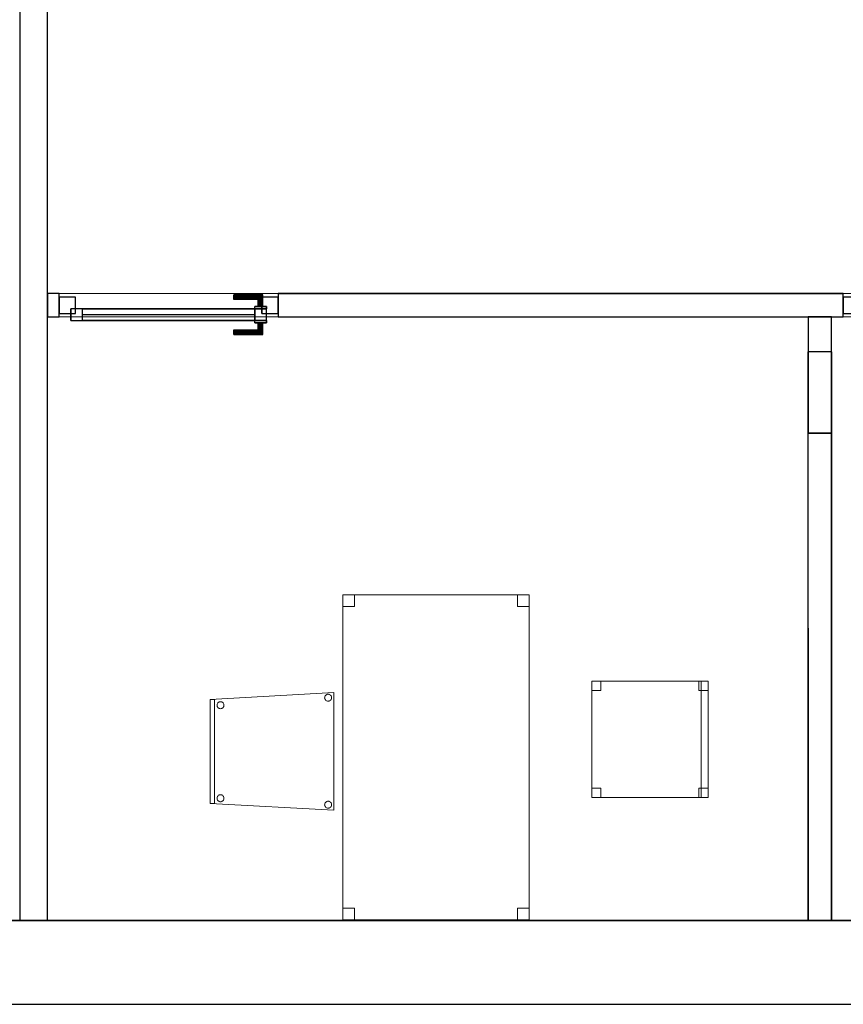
# Model space of a CAD drawing. Header units: metres. Extents: x 391.1 to 430.4, y 12.7 to 28.9.
# Tile 151 of 153: x 411.1 to 414.6, y 12.8 to 17.1. Entities that reach past the tile are written whole.
import ezdxf

# ---------------------------------------------------------------- set-up
doc = ezdxf.new("R2010")
doc.units = ezdxf.units.M
doc.layers.add('01_CARPINTERIA', color=5, linetype='Continuous', lineweight=25, true_color=0x0000ff)
doc.layers.add('01_SUELOS', color=7, linetype='Continuous', lineweight=25, true_color=0x007f00)
for name, color, linetype, lineweight in [('02_MOBILIARIO', 7, 'Continuous', 18), ('A-DETL-____-MBND', 7, 'Continuous', 18), ('A-GENM-____-OTLN', 7, 'Continuous', 18), ('A-WALL-____-MCUT', 7, 'Continuous', 25), ('A-WALL-____-OTLN', 7, 'Continuous', 25)]:
    doc.layers.add(name, color=color, linetype=linetype, lineweight=lineweight)

# ---------------------------------------------------------------- blocks, each defined once
blk = doc.blocks.new('Forma directa - LONDR55-XX_ZZ-ARQ-CAA-M3D-Londres55-155354-01_FON_P0')
at = {"layer": '01_CARPINTERIA', "color": 161, "true_color": 0xaaaaff}
for p, q in [((0.0663, 0.1587), (0.065, 0.16)), ((0.065, 0.16), (0.065, 0.11)), ((0.065, 0.16), (0.0663, 0.1587)), ((0.19, 0.16), (0.065, 0.16)), ((0.07, 0.155), (0.0663, 0.1587)), ((0.0663, 0.1587), (0.0663, 0.11)), ((0.0663, 0.1587), (0.0663, 0.11)), ((0.0663, 0.1587), (0.07, 0.155)), ((0.19, 0.1587), (0.0663, 0.1587)), ((0.19, 0.1587), (0.0663, 0.1587)), ((0.075, 0.15), (0.07, 0.155)), ((0.07, 0.155), (0.07, 0.11)), ((0.07, 0.155), (0.07, 0.11)), ((0.07, 0.155), (0.075, 0.15)), ((0.19, 0.155), (0.07, 0.155)), ((0.19, 0.155), (0.07, 0.155)), ((0.075, 0.11), (0.075, 0.15)), ((0.075, 0.15), (0.075, 0.11)), ((0.075, 0.15), (0.08, 0.145)), ((0.08, 0.145), (0.075, 0.15)), ((0.075, 0.15), (0.19, 0.15)), ((0.19, 0.15), (0.075, 0.15)), ((0.08, 0.145), (0.08, 0.11)), ((0.08, 0.145), (0.0837, 0.1413)), ((0.0837, 0.1413), (0.08, 0.145)), ((0.08, 0.145), (0.08, 0.11)), ((0.19, 0.145), (0.08, 0.145)), ((0.19, 0.145), (0.08, 0.145)), ((0.0837, 0.1413), (0.0837, 0.11)), ((0.0837, 0.1413), (0.085, 0.14)), ((0.085, 0.14), (0.0837, 0.1413)), ((0.0837, 0.1413), (0.0837, 0.11)), ((0.19, 0.1413), (0.0837, 0.1413)), ((0.19, 0.1413), (0.0837, 0.1413)), ((0.085, 0.14), (0.085, 0.11)), ((0.19, 0.14), (0.085, 0.14)), ((0.19, 0.1587), (0.19, 0.16)), ((0.19, 0.16), (0.19, 0.1587)), ((0.19, 0.155), (0.19, 0.1587)), ((0.19, 0.1587), (0.19, 0.155)), ((0.19, 0.155), (0.19, 0.15)), ((0.19, 0.15), (0.19, 0.155)), ((0.19, 0.15), (0.19, 0.145)), ((0.19, 0.145), (0.19, 0.15)), ((0.19, 0.145), (0.19, 0.1413)), ((0.19, 0.1413), (0.19, 0.145)), ((0.19, 0.1413), (0.19, 0.14)), ((0.19, 0.14), (0.19, 0.1413)), ((0.1, 0.11), (0.05, 0.11)), ((0.05, 0.11), (0.1, 0.11)), ((0.05, 0.11), (0.05, 0.1)), ((0.05, 0.1), (0.05, 0.11)), ((0.1, 0.1), (0.05, 0.1)), ((0.05, 0.1), (0.1, 0.1)), ((0.1, 0.1), (0.05, 0.1)), ((0.05, 0.1), (0.05, 0.05)), ((0.1, 0.1), (0.05, 0.1)), ((0.05, 0.1), (0.05, 0.05)), ((0.0663, 0.11), (0.065, 0.11)), ((0.065, 0.11), (0.0663, 0.11)), ((0.07, 0.11), (0.0663, 0.11)), ((0.0663, 0.11), (0.07, 0.11)), ((0.075, 0.11), (0.07, 0.11)), ((0.07, 0.11), (0.075, 0.11)), ((0.08, 0.11), (0.075, 0.11)), ((0.075, 0.11), (0.08, 0.11)), ((0.08, 0.11), (0.0837, 0.11)), ((0.0837, 0.11), (0.08, 0.11)), ((0.0837, 0.11), (0.085, 0.11)), ((0.085, 0.11), (0.0837, 0.11)), ((0.1, 0.11), (0.1, 0.1)), ((0.1, 0.11), (0.1, 0.1)), ((0.1, 0.05), (0.1, 0.1)), ((0.1, 0.1), (0.1, 0.05)), ((0.1, 0.1), (0.84, 0.1)), ((0.84, 0.1), (0.1, 0.1)), ((0.1, 0.1), (0.1, 0.05)), ((0.1, 0.05), (0.1, 0.1)), ((0.84, 0.1), (0.84, 0.05)), ((0.84, 0.1), (0.84, 0.05)), ((0.89, 0.1), (0.84, 0.1)), ((0.84, 0.1), (0.84, 0.05)), ((0.89, 0.1), (0.84, 0.1)), ((0.84, 0.1), (0.84, 0.05)), ((0.89, 0.05), (0.89, 0.1)), ((0.89, 0.1), (0.89, 0.05)), ((0.07, 0.07), (0, 0.07)), ((0, 0.07), (0, 0)), ((0.07, 0.07), (0, 0.07)), ((0, 0.07), (0, 0)), ((0.05, 0.05), (0.1, 0.05)), ((0.05, 0.05), (0.1, 0.05)), ((0.05, 0.05), (0.1, 0.05)), ((0.1, 0.05), (0.05, 0.05)), ((0.05, 0.05), (0.05, 0.04)), ((0.05, 0.04), (0.05, 0.05)), ((0.07, 0), (0.07, 0.07)), ((0.07, 0.07), (0.07, 0)), ((0.84, 0.075), (0.1, 0.075)), ((0.84, 0.075), (0.1, 0.075)), ((0.1, 0.05), (0.1, 0.04)), ((0.1, 0.05), (0.1, 0.04)), ((0.1, 0.05), (0.84, 0.05)), ((0.84, 0.05), (0.1, 0.05)), ((0.84, 0.05), (0.89, 0.05)), ((0.84, 0.05), (0.89, 0.05)), ((0.94, 0.07), (0.87, 0.07)), ((0.87, 0.07), (0.87, 0)), ((0.94, 0.07), (0.87, 0.07)), ((0.87, 0.07), (0.87, 0)), ((0.94, 0), (0.94, 0.07)), ((0.94, 0.07), (0.94, 0)), ((0, 0), (0.07, 0)), ((0, 0), (0.07, 0)), ((0.05, 0.04), (0.1, 0.04)), ((0.1, 0.04), (0.05, 0.04)), ((0.0663, 0.04), (0.065, 0.04)), ((0.065, 0.04), (0.0663, 0.04)), ((0.065, 0.04), (0.065, -0.01)), ((0.07, 0.04), (0.0663, 0.04)), ((0.0663, 0.04), (0.07, 0.04)), ((0.0663, 0.04), (0.0663, -0.0087)), ((0.0663, 0.04), (0.0663, -0.0087)), ((0.07, 0.04), (0.075, 0.04)), ((0.075, 0.04), (0.07, 0.04)), ((0.07, 0.04), (0.07, -0.005)), ((0.07, 0.04), (0.07, -0.005)), ((0.075, 0), (0.07, -0.005)), ((0.075, 0.04), (0.08, 0.04)), ((0.08, 0.04), (0.075, 0.04)), ((0.075, 0), (0.075, 0.04)), ((0.075, 0.04), (0.075, 0)), ((0.08, 0.005), (0.075, 0)), ((0.075, 0), (0.08, 0.005)), ((0.19, 0), (0.075, 0)), ((0.075, 0), (0.19, 0)), ((0.08, 0.04), (0.0837, 0.04)), ((0.0837, 0.04), (0.08, 0.04)), ((0.08, 0.04), (0.08, 0.005)), ((0.08, 0.04), (0.08, 0.005)), ((0.0837, 0.0087), (0.08, 0.005)), ((0.08, 0.005), (0.0837, 0.0087)), ((0.08, 0.005), (0.19, 0.005)), ((0.08, 0.005), (0.19, 0.005)), ((0.0837, 0.04), (0.085, 0.04)), ((0.085, 0.04), (0.0837, 0.04)), ((0.0837, 0.04), (0.0837, 0.0087)), ((0.0837, 0.04), (0.0837, 0.0087)), ((0.085, 0.01), (0.0837, 0.0087)), ((0.0837, 0.0087), (0.085, 0.01)), ((0.0837, 0.0087), (0.19, 0.0087)), ((0.0837, 0.0087), (0.19, 0.0087)), ((0.085, 0.04), (0.085, 0.01)), ((0.085, 0.01), (0.19, 0.01)), ((0.19, 0.0087), (0.19, 0.01)), ((0.19, 0.01), (0.19, 0.0087)), ((0.19, 0.005), (0.19, 0.0087)), ((0.19, 0.0087), (0.19, 0.005)), ((0.19, 0.005), (0.19, 0)), ((0.19, 0), (0.19, 0.005)), ((0.19, 0), (0.19, -0.005)), ((0.19, -0.005), (0.19, 0)), ((0.87, 0), (0.94, 0)), ((0.87, 0), (0.94, 0)), ((0.065, -0.01), (0.0663, -0.0087)), ((0.0663, -0.0087), (0.065, -0.01)), ((0.065, -0.01), (0.19, -0.01)), ((0.0663, -0.0087), (0.07, -0.005)), ((0.07, -0.005), (0.0663, -0.0087)), ((0.0663, -0.0087), (0.19, -0.0087)), ((0.0663, -0.0087), (0.19, -0.0087)), ((0.07, -0.005), (0.075, 0)), ((0.07, -0.005), (0.19, -0.005)), ((0.07, -0.005), (0.19, -0.005)), ((0.19, -0.005), (0.19, -0.0087)), ((0.19, -0.0087), (0.19, -0.005)), ((0.19, -0.0087), (0.19, -0.01)), ((0.19, -0.01), (0.19, -0.0087))]:
    blk.add_line(p, q, dxfattribs=at)
blk = doc.blocks.new('Forma directa - Porta PB-155355-01_FON_P0')
blk.add_blockref('Forma directa - LONDR55-XX_ZZ-ARQ-CAA-M3D-Londres55-155354-01_FON_P0', (0, 0))
blk = doc.blocks.new('Family - Taula 140X80_PB-155376-01_FON_P0')
at = {"layer": 'A-DETL-____-MBND', "color": 253, "true_color": 0xaaaaaa}
for p, q in [((0, 0), (0, 1.3969)), ((0, 1.3969), (0.8001, 1.3969)), ((0.8001, 1.3969), (0, 1.3969)), ((0, 1.3969), (0, 0)), ((0, 1.3469), (0, 1.3969)), ((0, 1.3969), (0.05, 1.3969)), ((0.05, 1.3969), (0, 1.3969)), ((0, 1.3969), (0, 1.3469)), ((0.05, 1.3969), (0.05, 1.3469)), ((0.05, 1.3469), (0.05, 1.3969)), ((0.7501, 1.3469), (0.7501, 1.3969)), ((0.7501, 1.3969), (0.8001, 1.3969)), ((0.8001, 1.3969), (0.7501, 1.3969)), ((0.7501, 1.3969), (0.7501, 1.3469)), ((0.8001, 1.3969), (0.8001, 0)), ((0.8001, 0), (0.8001, 1.3969)), ((0.8001, 1.3969), (0.8001, 1.3469)), ((0.8001, 1.3469), (0.8001, 1.3969)), ((0.05, 1.3469), (0, 1.3469)), ((0, 1.3469), (0.05, 1.3469)), ((0.8001, 1.3469), (0.7501, 1.3469)), ((0.7501, 1.3469), (0.8001, 1.3469)), ((0, 0), (0, 0.05)), ((0, 0.05), (0.05, 0.05)), ((0.05, 0.05), (0, 0.05)), ((0, 0.05), (0, 0)), ((0.05, 0.05), (0.05, 0)), ((0.05, 0), (0.05, 0.05)), ((0.7501, 0), (0.7501, 0.05)), ((0.7501, 0.05), (0.8001, 0.05)), ((0.8001, 0.05), (0.7501, 0.05)), ((0.7501, 0.05), (0.7501, 0)), ((0.8001, 0.05), (0.8001, 0)), ((0.8001, 0), (0.8001, 0.05)), ((0.05, 0), (0, 0)), ((0, 0), (0.05, 0)), ((0.8001, 0), (0, 0)), ((0, 0), (0.8001, 0)), ((0.8001, 0), (0.7501, 0)), ((0.7501, 0), (0.8001, 0))]:
    blk.add_line(p, q, dxfattribs=at)
blk = doc.blocks.new('Family - Envans PB-155469-01_FON_P0')
at = {"layer": 'A-WALL-____-OTLN', "color": 253, "true_color": 0xaaaaaa}
for p, q in [((0, 0.1), (0, 0)), ((0, 0.1), (0, 0.0414)), ((1.2571, 0.1), (0, 0.1)), ((0, 0.1), (2.4451, 0.1)), ((0, 0.1), (0, 0)), ((0, 0.1), (2.4451, 0.1)), ((1.2571, 0.1), (2.0951, 0.1)), ((2.4451, 0.1), (2.0951, 0.1)), ((2.0951, 0.1), (2.0951, 0.0001)), ((2.0951, 0.0001), (2.0951, 0.1)), ((2.4451, 0.1), (2.0951, 0.1)), ((2.0951, 0.06), (2.0951, 0.1)), ((2.4451, 0.0001), (2.4451, 0.1)), ((2.4451, 0), (2.4451, 0.1)), ((2.4451, 0), (2.4451, 0.1)), ((2.4451, 0.0001), (2.4451, 0.1)), ((2.0951, 0.0001), (2.0951, 0.06)), ((0, 0.0414), (0, 0)), ((2.0951, 0.0001), (2.4451, 0.0001)), ((2.4451, 0.0001), (2.0951, 0.0001)), ((2.2351, 0.0001), (2.0951, 0.0001)), ((2.4451, 0.0001), (2.2351, 0.0001)), ((2.4451, 0), (2.4451, 0.0001)), ((2.4451, 0), (2.4451, 0)), ((0, 0), (2.4451, 0)), ((0, 0), (1.4336, 0)), ((2.4451, 0), (0, 0)), ((1.4336, 0), (2.4451, 0))]:
    blk.add_line(p, q, dxfattribs=at)
at = {"layer": 'A-WALL-____-OTLN', "color": 253, "lineweight": 18, "true_color": 0xaaaaaa}
blk.add_line((0, 0), (2.4451, 0), dxfattribs=at)
blk = doc.blocks.new('Family - Mampara PB-155515-01_FON_P0')
at = {"layer": 'A-WALL-____-MCUT', "color": 253, "true_color": 0xaaaaaa}
for p, q in [((3.0419, 0.1), (3.0419, 0)), ((5.4709, 0.1), (3.0419, 0.1)), ((5.4709, 0), (5.4709, 0.1)), ((6.4609, 0.1), (6.4109, 0.1)), ((6.4109, 0.1), (6.4109, 0)), ((6.4609, 0), (6.4609, 0.1)), ((3.0419, 0), (5.4709, 0)), ((6.4109, 0), (6.4609, 0))]:
    blk.add_line(p, q, dxfattribs=at)
at = {"layer": 'A-WALL-____-OTLN', "color": 253, "true_color": 0xaaaaaa}
for p, q in [((3.0419, 0.1), (3.0419, 0)), ((5.4709, 0.1), (3.0419, 0.1)), ((5.4709, 0), (5.4709, 0.1)), ((6.4609, 0.1), (6.4109, 0.1)), ((6.4109, 0.1), (6.4109, 0)), ((6.4609, 0), (6.4609, 0.1)), ((5.4709, 0), (3.0419, 0)), ((6.4109, 0), (6.4609, 0))]:
    blk.add_line(p, q, dxfattribs=at)
at = {"layer": 'A-WALL-____-OTLN', "color": 253, "lineweight": 18, "true_color": 0xaaaaaa}
blk.add_line((-0.0183, 0), (6.4609, 0), dxfattribs=at)
blk = doc.blocks.new('Family - Vano de puerta PB-155517-01_FON_P0')
at = {"layer": 'A-GENM-____-OTLN', "color": 253, "true_color": 0xaaaaaa}
for p, q in [((414.6255, 15.8957), (414.6255, 15.7957)), ((415.5655, 15.8957), (414.6255, 15.8957)), ((414.6255, 15.8957), (414.6255, 15.7957)), ((414.6255, 15.8957), (415.5655, 15.8957)), ((415.5655, 15.7957), (415.5655, 15.8957)), ((415.5655, 15.8957), (415.5655, 15.7957)), ((414.6255, 15.7957), (415.5655, 15.7957)), ((415.5655, 15.7957), (414.6255, 15.7957))]:
    blk.add_line(p, q, dxfattribs=at)
blk = doc.blocks.new('Family - Vano de puerta PB-155519-01_FON_P0')
at = {"layer": 'A-GENM-____-OTLN', "color": 253, "true_color": 0xaaaaaa}
for p, q in [((411.2564, 15.8957), (411.2564, 15.7957)), ((412.1964, 15.8957), (411.2564, 15.8957)), ((411.2564, 15.8957), (411.2564, 15.7957)), ((411.2564, 15.8957), (412.1964, 15.8957)), ((412.1964, 15.7957), (412.1964, 15.8957)), ((412.1964, 15.8957), (412.1964, 15.7957)), ((411.2564, 15.7957), (412.1964, 15.7957)), ((412.1964, 15.7957), (411.2564, 15.7957))]:
    blk.add_line(p, q, dxfattribs=at)
blk = doc.blocks.new('Family - Cadira d_Oficina_PA-155594-01_FON_P0')
at = {"layer": 'A-DETL-____-MBND', "color": 253, "true_color": 0xaaaaaa}
for p, q in [((0, 0), (0, 0.5)), ((0, 0.5), (0.5, 0.5)), ((0.5, 0.5), (0, 0.5)), ((0, 0.5), (0, 0)), ((0, 0.46), (0, 0.5)), ((0, 0.5), (0.04, 0.5)), ((0, 0.5), (0, 0.46)), ((0.04, 0.5), (0, 0.5)), ((0.04, 0.5), (0.04, 0.46)), ((0.04, 0.46), (0.04, 0.5)), ((0.46, 0.46), (0.46, 0.5)), ((0.46, 0.5), (0.5, 0.5)), ((0.46, 0.5), (0.46, 0.46)), ((0.5, 0.5), (0.46, 0.5)), ((0.47, 0), (0.47, 0.5)), ((0.47, 0.5), (0.5, 0.5)), ((0.47, 0.5), (0.47, 0)), ((0.5, 0.5), (0.47, 0.5)), ((0.5, 0.5), (0.5, 0.46)), ((0.5, 0.46), (0.5, 0.5)), ((0.5, 0.5), (0.5, 0)), ((0.5, 0), (0.5, 0.5)), ((0.5, 0.5), (0.5, 0)), ((0.5, 0), (0.5, 0.5)), ((0.04, 0.46), (0, 0.46)), ((0, 0.46), (0.04, 0.46)), ((0.5, 0.46), (0.46, 0.46)), ((0.46, 0.46), (0.5, 0.46)), ((0, 0), (0, 0.04)), ((0, 0.04), (0.04, 0.04)), ((0, 0.04), (0, 0)), ((0.04, 0.04), (0, 0.04)), ((0.5, 0), (0, 0)), ((0, 0), (0.5, 0)), ((0.04, 0), (0, 0)), ((0, 0), (0.04, 0)), ((0.04, 0.04), (0.04, 0)), ((0.04, 0), (0.04, 0.04)), ((0.46, 0), (0.46, 0.04)), ((0.46, 0.04), (0.5, 0.04)), ((0.46, 0.04), (0.46, 0)), ((0.5, 0.04), (0.46, 0.04)), ((0.5, 0), (0.46, 0)), ((0.46, 0), (0.5, 0)), ((0.5, 0), (0.47, 0)), ((0.47, 0), (0.5, 0)), ((0.5, 0.04), (0.5, 0)), ((0.5, 0), (0.5, 0.04))]:
    blk.add_line(p, q, dxfattribs=at)
blk = doc.blocks.new('Family - Cadira confident_PB-155812-01_FON_P0')
at = {"layer": 'A-DETL-____-MBND', "color": 253, "true_color": 0xaaaaaa}
for p, q in [((0, 0.4765), (0.5326, 0.5065)), ((0.5326, 0.5065), (0, 0.4765)), ((0, 0.4765), (0.02, 0.4765)), ((0, 0.03), (0, 0.4765)), ((0.02, 0.4765), (0, 0.4765)), ((0, 0.4765), (0, 0.03)), ((0, 0.03), (0, 0.4765)), ((0, 0.4765), (0, 0.03)), ((0.02, 0.4765), (0.02, 0.03)), ((0.02, 0.03), (0.02, 0.4765)), ((0.0376, 0.4648), (0.04, 0.4659)), ((0.04, 0.4659), (0.0376, 0.4648)), ((0.04, 0.4659), (0.0425, 0.4666)), ((0.0425, 0.4666), (0.04, 0.4659)), ((0.0425, 0.4666), (0.0451, 0.4668)), ((0.0451, 0.4668), (0.0425, 0.4666)), ((0.0451, 0.4668), (0.0477, 0.4666)), ((0.0477, 0.4666), (0.0451, 0.4668)), ((0.0477, 0.4666), (0.0502, 0.4659)), ((0.0502, 0.4659), (0.0477, 0.4666)), ((0.0502, 0.4659), (0.0526, 0.4648)), ((0.0526, 0.4648), (0.0502, 0.4659)), ((0.4926, 0.4842), (0.4928, 0.4868)), ((0.4928, 0.4868), (0.4926, 0.4842)), ((0.4928, 0.4816), (0.4926, 0.4842)), ((0.4926, 0.4842), (0.4928, 0.4816)), ((0.4928, 0.4868), (0.4935, 0.4893)), ((0.4935, 0.4893), (0.4928, 0.4868)), ((0.4935, 0.4791), (0.4928, 0.4816)), ((0.4928, 0.4816), (0.4935, 0.4791)), ((0.4935, 0.4893), (0.4946, 0.4917)), ((0.4946, 0.4917), (0.4935, 0.4893)), ((0.4946, 0.4768), (0.4935, 0.4791)), ((0.4935, 0.4791), (0.4946, 0.4768)), ((0.4946, 0.4917), (0.4961, 0.4938)), ((0.4961, 0.4938), (0.4946, 0.4917)), ((0.4961, 0.4746), (0.4946, 0.4768)), ((0.4946, 0.4768), (0.4961, 0.4746)), ((0.4961, 0.4938), (0.4979, 0.4957)), ((0.4979, 0.4957), (0.4961, 0.4938)), ((0.4979, 0.4728), (0.4961, 0.4746)), ((0.4961, 0.4746), (0.4979, 0.4728)), ((0.4979, 0.4957), (0.5, 0.4972)), ((0.5, 0.4972), (0.4979, 0.4957)), ((0.5, 0.4713), (0.4979, 0.4728)), ((0.4979, 0.4728), (0.5, 0.4713)), ((0.5, 0.4972), (0.5024, 0.4983)), ((0.5024, 0.4983), (0.5, 0.4972)), ((0.5024, 0.4702), (0.5, 0.4713)), ((0.5, 0.4713), (0.5024, 0.4702)), ((0.5024, 0.4983), (0.5049, 0.4989)), ((0.5049, 0.4989), (0.5024, 0.4983)), ((0.5049, 0.4695), (0.5024, 0.4702)), ((0.5024, 0.4702), (0.5049, 0.4695)), ((0.5049, 0.4989), (0.5075, 0.4992)), ((0.5075, 0.4992), (0.5049, 0.4989)), ((0.5075, 0.4693), (0.5049, 0.4695)), ((0.5049, 0.4695), (0.5075, 0.4693)), ((0.5075, 0.4992), (0.5101, 0.4989)), ((0.5101, 0.4989), (0.5075, 0.4992)), ((0.5101, 0.4695), (0.5075, 0.4693)), ((0.5075, 0.4693), (0.5101, 0.4695)), ((0.5101, 0.4989), (0.5126, 0.4983)), ((0.5126, 0.4983), (0.5101, 0.4989)), ((0.5126, 0.4702), (0.5101, 0.4695)), ((0.5101, 0.4695), (0.5126, 0.4702)), ((0.5126, 0.4983), (0.515, 0.4972)), ((0.515, 0.4972), (0.5126, 0.4983)), ((0.515, 0.4713), (0.5126, 0.4702)), ((0.5126, 0.4702), (0.515, 0.4713)), ((0.515, 0.4972), (0.5171, 0.4957)), ((0.5171, 0.4957), (0.515, 0.4972)), ((0.5171, 0.4728), (0.515, 0.4713)), ((0.515, 0.4713), (0.5171, 0.4728)), ((0.5171, 0.4957), (0.519, 0.4938)), ((0.519, 0.4938), (0.5171, 0.4957)), ((0.519, 0.4746), (0.5171, 0.4728)), ((0.5171, 0.4728), (0.519, 0.4746)), ((0.519, 0.4938), (0.5204, 0.4917)), ((0.5204, 0.4917), (0.519, 0.4938)), ((0.5204, 0.4768), (0.519, 0.4746)), ((0.519, 0.4746), (0.5204, 0.4768)), ((0.5204, 0.4917), (0.5215, 0.4893)), ((0.5215, 0.4893), (0.5204, 0.4917)), ((0.5215, 0.4791), (0.5204, 0.4768)), ((0.5204, 0.4768), (0.5215, 0.4791)), ((0.5215, 0.4893), (0.5222, 0.4868)), ((0.5222, 0.4868), (0.5215, 0.4893)), ((0.5222, 0.4816), (0.5215, 0.4791)), ((0.5215, 0.4791), (0.5222, 0.4816)), ((0.5222, 0.4868), (0.5224, 0.4842)), ((0.5224, 0.4842), (0.5222, 0.4868)), ((0.5224, 0.4842), (0.5222, 0.4816)), ((0.5222, 0.4816), (0.5224, 0.4842)), ((0.5326, 0.5065), (0.5326, 0)), ((0.5326, 0), (0.5326, 0.5065)), ((0.0302, 0.4519), (0.0304, 0.4545)), ((0.0304, 0.4545), (0.0302, 0.4519)), ((0.0304, 0.4493), (0.0302, 0.4519)), ((0.0302, 0.4519), (0.0304, 0.4493)), ((0.0304, 0.4545), (0.0311, 0.457)), ((0.0311, 0.457), (0.0304, 0.4545)), ((0.0311, 0.4468), (0.0304, 0.4493)), ((0.0304, 0.4493), (0.0311, 0.4468)), ((0.0311, 0.457), (0.0322, 0.4593)), ((0.0322, 0.4593), (0.0311, 0.457)), ((0.0322, 0.4444), (0.0311, 0.4468)), ((0.0311, 0.4468), (0.0322, 0.4444)), ((0.0322, 0.4593), (0.0337, 0.4615)), ((0.0337, 0.4615), (0.0322, 0.4593)), ((0.0337, 0.4423), (0.0322, 0.4444)), ((0.0322, 0.4444), (0.0337, 0.4423)), ((0.0337, 0.4615), (0.0355, 0.4633)), ((0.0355, 0.4633), (0.0337, 0.4615)), ((0.0355, 0.4404), (0.0337, 0.4423)), ((0.0337, 0.4423), (0.0355, 0.4404)), ((0.0355, 0.4633), (0.0376, 0.4648)), ((0.0376, 0.4648), (0.0355, 0.4633)), ((0.0376, 0.4389), (0.0355, 0.4404)), ((0.0355, 0.4404), (0.0376, 0.4389)), ((0.04, 0.4378), (0.0376, 0.4389)), ((0.0376, 0.4389), (0.04, 0.4378)), ((0.0425, 0.4372), (0.04, 0.4378)), ((0.04, 0.4378), (0.0425, 0.4372)), ((0.0451, 0.4369), (0.0425, 0.4372)), ((0.0425, 0.4372), (0.0451, 0.4369)), ((0.0477, 0.4372), (0.0451, 0.4369)), ((0.0451, 0.4369), (0.0477, 0.4372)), ((0.0502, 0.4378), (0.0477, 0.4372)), ((0.0477, 0.4372), (0.0502, 0.4378)), ((0.0526, 0.4389), (0.0502, 0.4378)), ((0.0502, 0.4378), (0.0526, 0.4389)), ((0.0526, 0.4648), (0.0547, 0.4633)), ((0.0547, 0.4633), (0.0526, 0.4648)), ((0.0547, 0.4404), (0.0526, 0.4389)), ((0.0526, 0.4389), (0.0547, 0.4404)), ((0.0547, 0.4633), (0.0565, 0.4615)), ((0.0565, 0.4615), (0.0547, 0.4633)), ((0.0565, 0.4423), (0.0547, 0.4404)), ((0.0547, 0.4404), (0.0565, 0.4423)), ((0.0565, 0.4615), (0.058, 0.4593)), ((0.058, 0.4593), (0.0565, 0.4615)), ((0.058, 0.4444), (0.0565, 0.4423)), ((0.0565, 0.4423), (0.058, 0.4444)), ((0.058, 0.4593), (0.0591, 0.457)), ((0.0591, 0.457), (0.058, 0.4593)), ((0.0591, 0.4468), (0.058, 0.4444)), ((0.058, 0.4444), (0.0591, 0.4468)), ((0.0591, 0.457), (0.0598, 0.4545)), ((0.0598, 0.4545), (0.0591, 0.457)), ((0.0598, 0.4493), (0.0591, 0.4468)), ((0.0591, 0.4468), (0.0598, 0.4493)), ((0.0598, 0.4545), (0.06, 0.4519)), ((0.06, 0.4519), (0.0598, 0.4545)), ((0.06, 0.4519), (0.0598, 0.4493)), ((0.0598, 0.4493), (0.06, 0.4519)), ((0.0302, 0.0519), (0.0304, 0.0545)), ((0.0304, 0.0545), (0.0302, 0.0519)), ((0.0304, 0.0493), (0.0302, 0.0519)), ((0.0302, 0.0519), (0.0304, 0.0493)), ((0.0304, 0.0545), (0.0311, 0.057)), ((0.0311, 0.057), (0.0304, 0.0545)), ((0.0311, 0.0468), (0.0304, 0.0493)), ((0.0304, 0.0493), (0.0311, 0.0468)), ((0.0311, 0.057), (0.0322, 0.0593)), ((0.0322, 0.0593), (0.0311, 0.057)), ((0.0322, 0.0444), (0.0311, 0.0468)), ((0.0311, 0.0468), (0.0322, 0.0444)), ((0.0322, 0.0593), (0.0337, 0.0615)), ((0.0337, 0.0615), (0.0322, 0.0593)), ((0.0337, 0.0423), (0.0322, 0.0444)), ((0.0322, 0.0444), (0.0337, 0.0423)), ((0.0337, 0.0615), (0.0355, 0.0633)), ((0.0355, 0.0633), (0.0337, 0.0615)), ((0.0355, 0.0633), (0.0376, 0.0648)), ((0.0376, 0.0648), (0.0355, 0.0633)), ((0.0376, 0.0648), (0.04, 0.0659)), ((0.04, 0.0659), (0.0376, 0.0648)), ((0.04, 0.0659), (0.0425, 0.0666)), ((0.0425, 0.0666), (0.04, 0.0659)), ((0.0425, 0.0666), (0.0451, 0.0668)), ((0.0451, 0.0668), (0.0425, 0.0666)), ((0.0451, 0.0668), (0.0477, 0.0666)), ((0.0477, 0.0666), (0.0451, 0.0668)), ((0.0477, 0.0666), (0.0502, 0.0659)), ((0.0502, 0.0659), (0.0477, 0.0666)), ((0.0502, 0.0659), (0.0526, 0.0648)), ((0.0526, 0.0648), (0.0502, 0.0659)), ((0.0526, 0.0648), (0.0547, 0.0633)), ((0.0547, 0.0633), (0.0526, 0.0648)), ((0.0547, 0.0633), (0.0565, 0.0615)), ((0.0565, 0.0615), (0.0547, 0.0633)), ((0.0565, 0.0615), (0.058, 0.0593)), ((0.058, 0.0593), (0.0565, 0.0615)), ((0.058, 0.0444), (0.0565, 0.0423)), ((0.0565, 0.0423), (0.058, 0.0444)), ((0.058, 0.0593), (0.0591, 0.057)), ((0.0591, 0.057), (0.058, 0.0593)), ((0.0591, 0.0468), (0.058, 0.0444)), ((0.058, 0.0444), (0.0591, 0.0468)), ((0.0591, 0.057), (0.0598, 0.0545)), ((0.0598, 0.0545), (0.0591, 0.057)), ((0.0598, 0.0493), (0.0591, 0.0468)), ((0.0591, 0.0468), (0.0598, 0.0493)), ((0.0598, 0.0545), (0.06, 0.0519)), ((0.06, 0.0519), (0.0598, 0.0545)), ((0.06, 0.0519), (0.0598, 0.0493)), ((0.0598, 0.0493), (0.06, 0.0519)), ((0.02, 0.03), (0, 0.03)), ((0, 0.03), (0.02, 0.03)), ((0.5326, 0), (0, 0.03)), ((0, 0.03), (0.5326, 0)), ((0.0355, 0.0404), (0.0337, 0.0423)), ((0.0337, 0.0423), (0.0355, 0.0404)), ((0.0376, 0.0389), (0.0355, 0.0404)), ((0.0355, 0.0404), (0.0376, 0.0389)), ((0.04, 0.0378), (0.0376, 0.0389)), ((0.0376, 0.0389), (0.04, 0.0378)), ((0.0425, 0.0372), (0.04, 0.0378)), ((0.04, 0.0378), (0.0425, 0.0372)), ((0.0451, 0.0369), (0.0425, 0.0372)), ((0.0425, 0.0372), (0.0451, 0.0369)), ((0.0477, 0.0372), (0.0451, 0.0369)), ((0.0451, 0.0369), (0.0477, 0.0372)), ((0.0502, 0.0378), (0.0477, 0.0372)), ((0.0477, 0.0372), (0.0502, 0.0378)), ((0.0526, 0.0389), (0.0502, 0.0378)), ((0.0502, 0.0378), (0.0526, 0.0389)), ((0.0547, 0.0404), (0.0526, 0.0389)), ((0.0526, 0.0389), (0.0547, 0.0404)), ((0.0565, 0.0423), (0.0547, 0.0404)), ((0.0547, 0.0404), (0.0565, 0.0423)), ((0.4926, 0.0242), (0.4928, 0.0268)), ((0.4928, 0.0268), (0.4926, 0.0242)), ((0.4928, 0.0216), (0.4926, 0.0242)), ((0.4926, 0.0242), (0.4928, 0.0216)), ((0.4928, 0.0268), (0.4935, 0.0293)), ((0.4935, 0.0293), (0.4928, 0.0268)), ((0.4935, 0.0191), (0.4928, 0.0216)), ((0.4928, 0.0216), (0.4935, 0.0191)), ((0.4935, 0.0293), (0.4946, 0.0317)), ((0.4946, 0.0317), (0.4935, 0.0293)), ((0.4946, 0.0168), (0.4935, 0.0191)), ((0.4935, 0.0191), (0.4946, 0.0168)), ((0.4946, 0.0317), (0.4961, 0.0338)), ((0.4961, 0.0338), (0.4946, 0.0317)), ((0.4961, 0.0146), (0.4946, 0.0168)), ((0.4946, 0.0168), (0.4961, 0.0146)), ((0.4961, 0.0338), (0.4979, 0.0357)), ((0.4979, 0.0357), (0.4961, 0.0338)), ((0.4979, 0.0128), (0.4961, 0.0146)), ((0.4961, 0.0146), (0.4979, 0.0128)), ((0.4979, 0.0357), (0.5, 0.0372)), ((0.5, 0.0372), (0.4979, 0.0357)), ((0.5, 0.0113), (0.4979, 0.0128)), ((0.4979, 0.0128), (0.5, 0.0113)), ((0.5, 0.0372), (0.5024, 0.0383)), ((0.5024, 0.0383), (0.5, 0.0372)), ((0.5024, 0.0102), (0.5, 0.0113)), ((0.5, 0.0113), (0.5024, 0.0102)), ((0.5024, 0.0383), (0.5049, 0.0389)), ((0.5049, 0.0389), (0.5024, 0.0383)), ((0.5049, 0.0095), (0.5024, 0.0102)), ((0.5024, 0.0102), (0.5049, 0.0095)), ((0.5049, 0.0389), (0.5075, 0.0392)), ((0.5075, 0.0392), (0.5049, 0.0389)), ((0.5075, 0.0093), (0.5049, 0.0095)), ((0.5049, 0.0095), (0.5075, 0.0093)), ((0.5075, 0.0392), (0.5101, 0.0389)), ((0.5101, 0.0389), (0.5075, 0.0392)), ((0.5101, 0.0095), (0.5075, 0.0093)), ((0.5075, 0.0093), (0.5101, 0.0095)), ((0.5101, 0.0389), (0.5126, 0.0383)), ((0.5126, 0.0383), (0.5101, 0.0389)), ((0.5126, 0.0102), (0.5101, 0.0095)), ((0.5101, 0.0095), (0.5126, 0.0102)), ((0.5126, 0.0383), (0.515, 0.0372)), ((0.515, 0.0372), (0.5126, 0.0383)), ((0.515, 0.0113), (0.5126, 0.0102)), ((0.5126, 0.0102), (0.515, 0.0113)), ((0.515, 0.0372), (0.5171, 0.0357)), ((0.5171, 0.0357), (0.515, 0.0372)), ((0.5171, 0.0128), (0.515, 0.0113)), ((0.515, 0.0113), (0.5171, 0.0128)), ((0.5171, 0.0357), (0.519, 0.0338)), ((0.519, 0.0338), (0.5171, 0.0357)), ((0.519, 0.0146), (0.5171, 0.0128)), ((0.5171, 0.0128), (0.519, 0.0146)), ((0.519, 0.0338), (0.5204, 0.0317)), ((0.5204, 0.0317), (0.519, 0.0338)), ((0.5204, 0.0168), (0.519, 0.0146)), ((0.519, 0.0146), (0.5204, 0.0168)), ((0.5204, 0.0317), (0.5215, 0.0293)), ((0.5215, 0.0293), (0.5204, 0.0317)), ((0.5215, 0.0191), (0.5204, 0.0168)), ((0.5204, 0.0168), (0.5215, 0.0191)), ((0.5215, 0.0293), (0.5222, 0.0268)), ((0.5222, 0.0268), (0.5215, 0.0293)), ((0.5222, 0.0216), (0.5215, 0.0191)), ((0.5215, 0.0191), (0.5222, 0.0216)), ((0.5222, 0.0268), (0.5224, 0.0242)), ((0.5224, 0.0242), (0.5222, 0.0268)), ((0.5224, 0.0242), (0.5222, 0.0216)), ((0.5222, 0.0216), (0.5224, 0.0242))]:
    blk.add_line(p, q, dxfattribs=at)
blk = doc.blocks.new('Family - Mampara PB-155821-01_FON_P0')
at = {"layer": 'A-WALL-____-MCUT', "color": 253, "true_color": 0xaaaaaa}
for p, q in [((0, 0.1), (0, 0)), ((0.5, 0.1), (0, 0.1)), ((0.5, 0), (0.5, 0.1)), ((0, 0), (0.5, 0))]:
    blk.add_line(p, q, dxfattribs=at)
at = {"layer": 'A-WALL-____-OTLN', "color": 253, "true_color": 0xaaaaaa}
for p, q in [((0, 0.1), (0, 0)), ((0.5, 0.1), (0, 0.1)), ((0.5, 0), (0.5, 0.1)), ((0, 0), (0.5, 0))]:
    blk.add_line(p, q, dxfattribs=at)
at = {"layer": 'A-WALL-____-OTLN', "color": 253, "lineweight": 18, "true_color": 0xaaaaaa}
blk.add_line((0, 0), (0.5, 0), dxfattribs=at)
blk = doc.blocks.new('Family - Mur PB-155836-01_FON_P0')
at = {"layer": 'A-WALL-____-MCUT', "color": 253, "true_color": 0xaaaaaa}
for p, q in [((22.9756, 0.36), (0, 0.36)), ((0, 0), (22.901, 0))]:
    blk.add_line(p, q, dxfattribs=at)
at = {"layer": 'A-WALL-____-OTLN', "color": 253, "true_color": 0xaaaaaa}
for p, q in [((22.9756, 0.36), (0, 0.36)), ((0, 0), (22.901, 0))]:
    blk.add_line(p, q, dxfattribs=at)
at = {"layer": 'A-WALL-____-OTLN', "color": 253, "lineweight": 18, "true_color": 0xaaaaaa}
blk.add_line((0, 0), (22.901, 0), dxfattribs=at)
blk = doc.blocks.new('Forma directa - LONDR55-XX_ZZ-ARQ-CAA-M3D-Londres55-155926-01_FON_P0')
at = {"layer": '01_CARPINTERIA', "color": 161, "true_color": 0xaaaaff}
for p, q in [((0.0663, 0.1587), (0.065, 0.16)), ((0.065, 0.16), (0.065, 0.11)), ((0.065, 0.16), (0.0663, 0.1587)), ((0.19, 0.16), (0.065, 0.16)), ((0.07, 0.155), (0.0663, 0.1587)), ((0.0663, 0.1587), (0.0663, 0.11)), ((0.0663, 0.1587), (0.0663, 0.11)), ((0.0663, 0.1587), (0.07, 0.155)), ((0.19, 0.1587), (0.0663, 0.1587)), ((0.19, 0.1587), (0.0663, 0.1587)), ((0.075, 0.15), (0.07, 0.155)), ((0.07, 0.155), (0.07, 0.11)), ((0.07, 0.155), (0.07, 0.11)), ((0.07, 0.155), (0.075, 0.15)), ((0.19, 0.155), (0.07, 0.155)), ((0.19, 0.155), (0.07, 0.155)), ((0.075, 0.11), (0.075, 0.15)), ((0.075, 0.15), (0.075, 0.11)), ((0.075, 0.15), (0.08, 0.145)), ((0.08, 0.145), (0.075, 0.15)), ((0.075, 0.15), (0.19, 0.15)), ((0.19, 0.15), (0.075, 0.15)), ((0.08, 0.145), (0.08, 0.11)), ((0.08, 0.145), (0.0837, 0.1413)), ((0.0837, 0.1413), (0.08, 0.145)), ((0.08, 0.145), (0.08, 0.11)), ((0.19, 0.145), (0.08, 0.145)), ((0.19, 0.145), (0.08, 0.145)), ((0.0837, 0.1413), (0.0837, 0.11)), ((0.0837, 0.1413), (0.085, 0.14)), ((0.085, 0.14), (0.0837, 0.1413)), ((0.0837, 0.1413), (0.0837, 0.11)), ((0.19, 0.1413), (0.0837, 0.1413)), ((0.19, 0.1413), (0.0837, 0.1413)), ((0.085, 0.14), (0.085, 0.11)), ((0.19, 0.14), (0.085, 0.14)), ((0.19, 0.1587), (0.19, 0.16)), ((0.19, 0.16), (0.19, 0.1587)), ((0.19, 0.155), (0.19, 0.1587)), ((0.19, 0.1587), (0.19, 0.155)), ((0.19, 0.155), (0.19, 0.15)), ((0.19, 0.15), (0.19, 0.155)), ((0.19, 0.15), (0.19, 0.145)), ((0.19, 0.145), (0.19, 0.15)), ((0.19, 0.145), (0.19, 0.1413)), ((0.19, 0.1413), (0.19, 0.145)), ((0.19, 0.1413), (0.19, 0.14)), ((0.19, 0.14), (0.19, 0.1413)), ((0.1, 0.11), (0.05, 0.11)), ((0.05, 0.11), (0.1, 0.11)), ((0.05, 0.11), (0.05, 0.1)), ((0.05, 0.1), (0.05, 0.11)), ((0.1, 0.1), (0.05, 0.1)), ((0.05, 0.1), (0.05, 0.05)), ((0.1, 0.1), (0.05, 0.1)), ((0.05, 0.1), (0.05, 0.05)), ((0.1, 0.1), (0.05, 0.1)), ((0.05, 0.1), (0.1, 0.1)), ((0.0663, 0.11), (0.065, 0.11)), ((0.065, 0.11), (0.0663, 0.11)), ((0.07, 0.11), (0.0663, 0.11)), ((0.0663, 0.11), (0.07, 0.11)), ((0.075, 0.11), (0.07, 0.11)), ((0.07, 0.11), (0.075, 0.11)), ((0.08, 0.11), (0.075, 0.11)), ((0.075, 0.11), (0.08, 0.11)), ((0.08, 0.11), (0.0837, 0.11)), ((0.0837, 0.11), (0.08, 0.11)), ((0.0837, 0.11), (0.085, 0.11)), ((0.085, 0.11), (0.0837, 0.11)), ((0.1, 0.11), (0.1, 0.1)), ((0.1, 0.11), (0.1, 0.1)), ((0.1, 0.1), (0.84, 0.1)), ((0.84, 0.1), (0.1, 0.1)), ((0.1, 0.1), (0.1, 0.05)), ((0.1, 0.05), (0.1, 0.1)), ((0.1, 0.05), (0.1, 0.1)), ((0.1, 0.1), (0.1, 0.05)), ((0.89, 0.1), (0.84, 0.1)), ((0.84, 0.1), (0.84, 0.05)), ((0.89, 0.1), (0.84, 0.1)), ((0.84, 0.1), (0.84, 0.05)), ((0.84, 0.1), (0.84, 0.05)), ((0.84, 0.1), (0.84, 0.05)), ((0.89, 0.05), (0.89, 0.1)), ((0.89, 0.1), (0.89, 0.05)), ((0.07, 0.07), (0, 0.07)), ((0, 0.07), (0, 0)), ((0.07, 0.07), (0, 0.07)), ((0, 0.07), (0, 0)), ((0.05, 0.05), (0.1, 0.05)), ((0.1, 0.05), (0.05, 0.05)), ((0.05, 0.05), (0.05, 0.04)), ((0.05, 0.04), (0.05, 0.05)), ((0.05, 0.05), (0.1, 0.05)), ((0.05, 0.05), (0.1, 0.05)), ((0.07, 0), (0.07, 0.07)), ((0.07, 0.07), (0.07, 0)), ((0.84, 0.075), (0.1, 0.075)), ((0.84, 0.075), (0.1, 0.075)), ((0.1, 0.05), (0.1, 0.04)), ((0.1, 0.05), (0.1, 0.04)), ((0.1, 0.05), (0.84, 0.05)), ((0.84, 0.05), (0.1, 0.05)), ((0.84, 0.05), (0.89, 0.05)), ((0.84, 0.05), (0.89, 0.05)), ((0.94, 0.07), (0.87, 0.07)), ((0.87, 0.07), (0.87, 0)), ((0.94, 0.07), (0.87, 0.07)), ((0.87, 0.07), (0.87, 0)), ((0.94, 0), (0.94, 0.07)), ((0.94, 0.07), (0.94, 0)), ((0, 0), (0.07, 0)), ((0, 0), (0.07, 0)), ((0.05, 0.04), (0.1, 0.04)), ((0.1, 0.04), (0.05, 0.04)), ((0.0663, 0.04), (0.065, 0.04)), ((0.065, 0.04), (0.0663, 0.04)), ((0.065, 0.04), (0.065, -0.01)), ((0.07, 0.04), (0.0663, 0.04)), ((0.0663, 0.04), (0.07, 0.04)), ((0.0663, 0.04), (0.0663, -0.0087)), ((0.0663, 0.04), (0.0663, -0.0087)), ((0.07, 0.04), (0.075, 0.04)), ((0.075, 0.04), (0.07, 0.04)), ((0.07, 0.04), (0.07, -0.005)), ((0.07, 0.04), (0.07, -0.005)), ((0.075, 0), (0.07, -0.005)), ((0.075, 0.04), (0.08, 0.04)), ((0.08, 0.04), (0.075, 0.04)), ((0.075, 0), (0.075, 0.04)), ((0.075, 0.04), (0.075, 0)), ((0.08, 0.005), (0.075, 0)), ((0.075, 0), (0.08, 0.005)), ((0.19, 0), (0.075, 0)), ((0.075, 0), (0.19, 0)), ((0.08, 0.04), (0.0837, 0.04)), ((0.0837, 0.04), (0.08, 0.04)), ((0.08, 0.04), (0.08, 0.005)), ((0.08, 0.04), (0.08, 0.005)), ((0.0837, 0.0087), (0.08, 0.005)), ((0.08, 0.005), (0.0837, 0.0087)), ((0.08, 0.005), (0.19, 0.005)), ((0.08, 0.005), (0.19, 0.005)), ((0.0837, 0.04), (0.085, 0.04)), ((0.085, 0.04), (0.0837, 0.04)), ((0.0837, 0.04), (0.0837, 0.0087)), ((0.0837, 0.04), (0.0837, 0.0087)), ((0.085, 0.01), (0.0837, 0.0087)), ((0.0837, 0.0087), (0.085, 0.01)), ((0.0837, 0.0087), (0.19, 0.0087)), ((0.0837, 0.0087), (0.19, 0.0087)), ((0.085, 0.04), (0.085, 0.01)), ((0.085, 0.01), (0.19, 0.01)), ((0.19, 0.0087), (0.19, 0.01)), ((0.19, 0.01), (0.19, 0.0087)), ((0.19, 0.005), (0.19, 0.0087)), ((0.19, 0.0087), (0.19, 0.005)), ((0.19, 0.005), (0.19, 0)), ((0.19, 0), (0.19, 0.005)), ((0.19, 0), (0.19, -0.005)), ((0.19, -0.005), (0.19, 0)), ((0.87, 0), (0.94, 0)), ((0.87, 0), (0.94, 0)), ((0.065, -0.01), (0.0663, -0.0087)), ((0.0663, -0.0087), (0.065, -0.01)), ((0.065, -0.01), (0.19, -0.01)), ((0.0663, -0.0087), (0.07, -0.005)), ((0.07, -0.005), (0.0663, -0.0087)), ((0.0663, -0.0087), (0.19, -0.0087)), ((0.0663, -0.0087), (0.19, -0.0087)), ((0.07, -0.005), (0.075, 0)), ((0.07, -0.005), (0.19, -0.005)), ((0.07, -0.005), (0.19, -0.005)), ((0.19, -0.005), (0.19, -0.0087)), ((0.19, -0.0087), (0.19, -0.005)), ((0.19, -0.0087), (0.19, -0.01)), ((0.19, -0.01), (0.19, -0.0087))]:
    blk.add_line(p, q, dxfattribs=at)
blk = doc.blocks.new('Forma directa - Porta PB-155927-01_FON_P0')
blk.add_blockref('Forma directa - LONDR55-XX_ZZ-ARQ-CAA-M3D-Londres55-155926-01_FON_P0', (0, 0))
blk = doc.blocks.new('Family - Envans PB-155945-01_FON_P0')
at = {"layer": 'A-WALL-____-MCUT', "color": 253, "true_color": 0xaaaaaa}
for p, q in [((6.9002, 0.12), (0, 0.12)), ((0, 0.12), (0, 0)), ((0, 0), (6.9002, 0))]:
    blk.add_line(p, q, dxfattribs=at)
at = {"layer": 'A-WALL-____-OTLN', "color": 253, "true_color": 0xaaaaaa}
for p, q in [((6.9002, 0.12), (0, 0.12)), ((0, 0.12), (0, 0)), ((0, 0), (6.9002, 0))]:
    blk.add_line(p, q, dxfattribs=at)
at = {"layer": 'A-WALL-____-OTLN', "color": 253, "lineweight": 18, "true_color": 0xaaaaaa}
blk.add_line((0, 0), (6.9002, 0), dxfattribs=at)
blk = doc.blocks.new('Family - LONDR55-XX_ZZ-ARQ-CAA-M3D-Londres55-155971-01_FON_P0')
at = {"layer": '01_SUELOS', "color": 9, "true_color": 0xaad4aa}
for p, q in [((1.4973, 0), (20.338, 0)), ((1.4973, 0), (20.338, 0)), ((1.4973, 0), (20.338, 0)), ((20.338, 0), (1.4973, 0))]:
    blk.add_line(p, q, dxfattribs=at)
blk = doc.blocks.new('LONDR55-XX_ZZ-ARQ-CAA-M3D-Londres55_ifc-1-01_FON_P0')
at = {"layer": '01_CARPINTERIA', "color": 253, "lineweight": 18, "true_color": 0xaaaaaa, "rotation": 180}
for name, p in [('Forma directa - Porta PB-155927-01_FON_P0', (412.1964, 15.8807)), ('Forma directa - Porta PB-155355-01_FON_P0', (415.5655, 15.8807))]:
    blk.add_blockref(name, p, dxfattribs=at)
at = {"layer": '01_SUELOS', "color": 253, "lineweight": 18, "true_color": 0xaaaaaa}
blk.add_blockref('Family - LONDR55-XX_ZZ-ARQ-CAA-M3D-Londres55-155971-01_FON_P0', (397.3291, 13.2006), dxfattribs=at)
at = {"layer": '02_MOBILIARIO', "color": 253, "lineweight": 18, "true_color": 0xaaaaaa}
for name, p in [('Family - Taula 140X80_PB-155376-01_FON_P0', (412.4749, 13.2037)), ('Family - Cadira d_Oficina_PA-155594-01_FON_P0', (413.5443, 13.7291)), ('Family - Cadira confident_PB-155812-01_FON_P0', (411.9042, 13.6745))]:
    blk.add_blockref(name, p, dxfattribs=at)
at = {"layer": 'A-GENM-____-OTLN', "color": 253, "lineweight": 18, "true_color": 0xaaaaaa}
for name in ['Family - Vano de puerta PB-155519-01_FON_P0', 'Family - Vano de puerta PB-155517-01_FON_P0']:
    blk.add_blockref(name, (0, 0), dxfattribs=at)
at = {"layer": 'A-WALL-____-OTLN', "color": 253, "lineweight": 18, "true_color": 0xaaaaaa}
for name, p, rotation in [('Family - Envans PB-155945-01_FON_P0', (411.2064, 13.2006), 90), ('Family - Mampara PB-155515-01_FON_P0', (417.6674, 15.8957), 180), ('Family - Mampara PB-155821-01_FON_P0', (414.5745, 15.2957), 90.01133880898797), ('Family - Envans PB-155469-01_FON_P0', (414.575, 13.2006), 90.0113330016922)]:
    blk.add_blockref(name, p, dxfattribs=dict(at, rotation=rotation))
blk.add_blockref('Family - Mur PB-155836-01_FON_P0', (400.7564, 12.8406), dxfattribs=at)

msp = doc.modelspace()

# ---------------------------------------------------------------- block references
at = {"lineweight": 5}
msp.add_blockref('LONDR55-XX_ZZ-ARQ-CAA-M3D-Londres55_ifc-1-01_FON_P0', (0, 0), dxfattribs=at)

doc.saveas('drawing.dxf')
